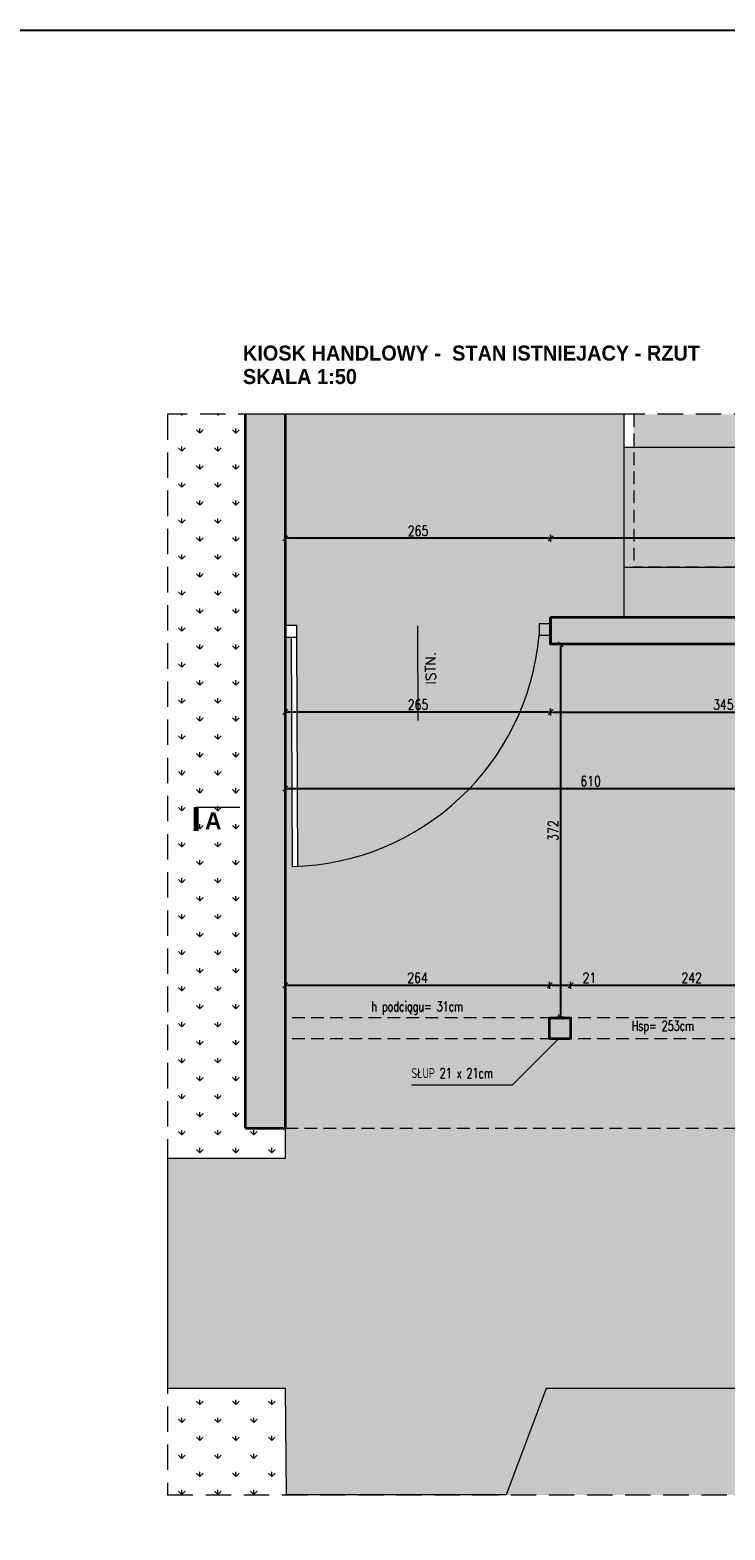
# Model space of a CAD drawing. Header units: millimetres. Extents: x 16698 to 93787, y -21104 to 39413.
# Tile 117 of 256: x 22353 to 23047, y 10328 to 11826. Entities that reach past the tile are written whole.
import ezdxf

# ---------------------------------------------------------------- set-up
doc = ezdxf.new("R2010")
doc.units = ezdxf.units.MM
doc.linetypes.add('HIDDEN', pattern=[9.525, 6.35, -3.175])
for name, color, linetype, lineweight in [('!MODUS_HATCH_ŚCIANA', 254, 'Continuous', 9), ('!MODUS_OPIS', 3, 'Continuous', 13), ('__MODUS_ŚCIANY', 2, 'Continuous', 35), ('_MODUS_NAW_ISTN.', 3, 'Continuous', 5), ('Drzwi', 1, 'Continuous', 15), ('Hatch', 4, 'Continuous', 5), ('Opis', 8, 'Continuous', 13), ('Trawa hatch 250', 83, 'Continuous', 9), ('Widok', 1, 'Continuous', 15), ('WYMIAROWANIE', 1, 'Continuous', 18)]:
    doc.layers.add(name, color=color, linetype=linetype, lineweight=lineweight)
doc.layers.add('ZAKRES OPRACOWANIA', color=7, linetype='HIDDEN', lineweight=20, true_color=0xff38ff)
doc.styles.add('ARCHETYP', font='romans.shx', dxfattribs={"height": 15})
doc.styles.add('STYLE10', font='arialbd.ttf')
doc.styles.add('TXT', font='simplex.shx', dxfattribs={"width": 0.8})
doc.dimstyles.new('DIM50', dxfattribs={"dimscale": 5, "dimtxt": 2, "dimasz": 0.5, "dimexe": 0, "dimexo": 0, "dimgap": 0.5, "dimtad": 1, "dimdec": 4, "dimrnd": 0.5, "dimdsep": 46, "dimtxsty": 'TXT', "dimblk1": 'TICK1', "dimblk2": 'TICK1', "dimsah": 1, "dimcen": 0, "dimse1": 1, "dimse2": 1, "dimclrd": 1, "dimclre": 7, "dimclrt": 9, "dimadec": 0, "dimazin": 0, "dimtfac": 1, "dimtdec": 4, "dimtmove": 2, "dimatfit": 3, "dimldrblk": 'TICK1', "dimfxl": 1, "dimtolj": 1, "dimarcsym": 0})

# ---------------------------------------------------------------- blocks, each defined once
blk = doc.blocks.new('TICK1')
at = {"color": 2}
blk.add_line((-1, -1), (1, 1), dxfattribs=at)
at = {"color": 0}
for p, q in [((0, 0), (-1, 0)), ((0, -1.4), (0, 1.4))]:
    blk.add_line(p, q, dxfattribs=at)
blk = doc.blocks.new('*D2')
at = {"layer": 'DEFPOINTS', "color": 0, "ltscale": 2, "transparency": 16777216}
for p in [(22872.9, 11318), (22872.9, 11239.2), (23637.9, 11239.2)]:
    blk.add_point(p, dxfattribs=at)
at = {"layer": 'WYMIAROWANIE', "color": 1, "lineweight": -2, "ltscale": 2, "transparency": 16777216}
blk.add_line((23635.4, 11318), (22875.4, 11318), dxfattribs=at)
at = {"layer": 'WYMIAROWANIE', "color": 1, "lineweight": -2, "ltscale": 2, "transparency": 16777216, "xscale": 2.5, "yscale": 2.5, "zscale": 2.5, "rotation": 180}
blk.add_blockref('TICK1', (22872.9, 11318), dxfattribs=at)
at = {"layer": 'WYMIAROWANIE', "color": 1, "lineweight": -2, "ltscale": 2, "transparency": 16777216, "xscale": 2.5, "yscale": 2.5, "zscale": 2.5}
blk.add_blockref('TICK1', (23637.9, 11318), dxfattribs=at)
at = {"layer": 'WYMIAROWANIE', "color": 9, "ltscale": 2, "transparency": 16777216, "insert": (23255.4, 11325.5), "char_height": 10, "attachment_point": 5, "style": 'TXT'}
blk.add_mtext('\\A1;765', dxfattribs=at)
blk = doc.blocks.new('*D3')
at = {"layer": 'DEFPOINTS', "color": 0, "ltscale": 2, "transparency": 16777216}
for p in [(22872.9, 11262.2), (22607.9, 11151.5), (22607.9, 11144.5)]:
    blk.add_point(p, dxfattribs=at)
at = {"layer": 'WYMIAROWANIE', "color": 1, "lineweight": -2, "ltscale": 2, "transparency": 16777216}
blk.add_line((22870.4, 11144.5), (22610.4, 11144.5), dxfattribs=at)
at = {"layer": 'WYMIAROWANIE', "color": 1, "lineweight": -2, "ltscale": 2, "transparency": 16777216, "xscale": 2.5, "yscale": 2.5, "zscale": 2.5, "rotation": 180}
blk.add_blockref('TICK1', (22607.9, 11144.5), dxfattribs=at)
at = {"layer": 'WYMIAROWANIE', "color": 1, "lineweight": -2, "ltscale": 2, "transparency": 16777216, "xscale": 2.5, "yscale": 2.5, "zscale": 2.5}
blk.add_blockref('TICK1', (22872.9, 11144.5), dxfattribs=at)
at = {"layer": 'WYMIAROWANIE', "color": 9, "ltscale": 2, "transparency": 16777216, "insert": (22740.4, 11152), "char_height": 10, "attachment_point": 5, "style": 'TXT'}
blk.add_mtext('\\A1;265', dxfattribs=at)
blk = doc.blocks.new('*D12')
at = {"layer": 'DEFPOINTS', "color": 0, "ltscale": 2, "transparency": 16777216}
for p in [(22871.9, 10871.8), (22607.9, 10839.2), (22871.9, 10839.2)]:
    blk.add_point(p, dxfattribs=at)
at = {"layer": 'WYMIAROWANIE', "color": 1, "lineweight": -2, "ltscale": 2, "transparency": 16777216}
blk.add_line((22610.4, 10871.8), (22869.4, 10871.8), dxfattribs=at)
at = {"layer": 'WYMIAROWANIE', "color": 1, "lineweight": -2, "ltscale": 2, "transparency": 16777216, "xscale": 2.5, "yscale": 2.5, "zscale": 2.5, "rotation": 180}
blk.add_blockref('TICK1', (22607.9, 10871.8), dxfattribs=at)
at = {"layer": 'WYMIAROWANIE', "color": 1, "lineweight": -2, "ltscale": 2, "transparency": 16777216, "xscale": 2.5, "yscale": 2.5, "zscale": 2.5}
blk.add_blockref('TICK1', (22871.9, 10871.8), dxfattribs=at)
at = {"layer": 'WYMIAROWANIE', "color": 9, "ltscale": 2, "transparency": 16777216, "insert": (22739.9, 10879.3), "char_height": 10, "attachment_point": 5, "style": 'TXT'}
blk.add_mtext('\\A1;264', dxfattribs=at)
blk = doc.blocks.new('*D13')
at = {"layer": 'DEFPOINTS', "color": 0, "ltscale": 2, "transparency": 16777216}
for p in [(22892.9, 10871.8), (22871.9, 10839.2), (22892.9, 10839.2)]:
    blk.add_point(p, dxfattribs=at)
at = {"layer": 'WYMIAROWANIE', "color": 1, "lineweight": -2, "ltscale": 2, "transparency": 16777216}
blk.add_line((22874.4, 10871.8), (22890.4, 10871.8), dxfattribs=at)
at = {"layer": 'WYMIAROWANIE', "color": 1, "lineweight": -2, "ltscale": 2, "transparency": 16777216, "xscale": 2.5, "yscale": 2.5, "zscale": 2.5, "rotation": 180}
blk.add_blockref('TICK1', (22871.9, 10871.8), dxfattribs=at)
at = {"layer": 'WYMIAROWANIE', "color": 1, "lineweight": -2, "ltscale": 2, "transparency": 16777216, "xscale": 2.5, "yscale": 2.5, "zscale": 2.5}
blk.add_blockref('TICK1', (22892.9, 10871.8), dxfattribs=at)
at = {"layer": 'WYMIAROWANIE', "color": 9, "ltscale": 2, "transparency": 16777216, "insert": (22911.7, 10879.3), "char_height": 10, "attachment_point": 5, "style": 'TXT'}
blk.add_mtext('\\A1;21', dxfattribs=at)
blk = doc.blocks.new('*D14')
at = {"layer": 'DEFPOINTS', "color": 0, "ltscale": 2, "transparency": 16777216}
for p in [(23134.9, 10924.7), (23134.9, 10871.8), (22892.9, 10839.2)]:
    blk.add_point(p, dxfattribs=at)
at = {"layer": 'WYMIAROWANIE', "color": 1, "lineweight": -2, "ltscale": 2, "transparency": 16777216}
blk.add_line((22895.4, 10871.8), (23132.4, 10871.8), dxfattribs=at)
at = {"layer": 'WYMIAROWANIE', "color": 1, "lineweight": -2, "ltscale": 2, "transparency": 16777216, "xscale": 2.5, "yscale": 2.5, "zscale": 2.5, "rotation": 180}
blk.add_blockref('TICK1', (22892.9, 10871.8), dxfattribs=at)
at = {"layer": 'WYMIAROWANIE', "color": 1, "lineweight": -2, "ltscale": 2, "transparency": 16777216, "xscale": 2.5, "yscale": 2.5, "zscale": 2.5}
blk.add_blockref('TICK1', (23134.9, 10871.8), dxfattribs=at)
at = {"layer": 'WYMIAROWANIE', "color": 9, "ltscale": 2, "transparency": 16777216, "insert": (23013.9, 10879.3), "char_height": 10, "attachment_point": 5, "style": 'TXT'}
blk.add_mtext('\\A1;242', dxfattribs=at)
blk = doc.blocks.new('*D15')
at = {"layer": 'DEFPOINTS', "color": 0, "ltscale": 2, "transparency": 16777216}
for p in [(23217.9, 11184.8), (22607.9, 11068), (22607.9, 11029.3)]:
    blk.add_point(p, dxfattribs=at)
at = {"layer": 'WYMIAROWANIE', "color": 1, "lineweight": -2, "ltscale": 2, "transparency": 16777216}
blk.add_line((23215.4, 11068), (22610.4, 11068), dxfattribs=at)
at = {"layer": 'WYMIAROWANIE', "color": 1, "lineweight": -2, "ltscale": 2, "transparency": 16777216, "xscale": 2.5, "yscale": 2.5, "zscale": 2.5, "rotation": 180}
blk.add_blockref('TICK1', (22607.9, 11068), dxfattribs=at)
at = {"layer": 'WYMIAROWANIE', "color": 1, "lineweight": -2, "ltscale": 2, "transparency": 16777216, "xscale": 2.5, "yscale": 2.5, "zscale": 2.5}
blk.add_blockref('TICK1', (23217.9, 11068), dxfattribs=at)
at = {"layer": 'WYMIAROWANIE', "color": 9, "ltscale": 2, "transparency": 16777216, "insert": (22912.9, 11075.5), "char_height": 10, "attachment_point": 5, "style": 'TXT'}
blk.add_mtext('\\A1;610', dxfattribs=at)
blk = doc.blocks.new('*D22')
at = {"layer": 'DEFPOINTS', "color": 0, "ltscale": 2, "transparency": 16777216}
for p in [(22883, 11212.2), (22892.9, 11212.2), (22892.9, 10840.2)]:
    blk.add_point(p, dxfattribs=at)
at = {"layer": 'WYMIAROWANIE', "color": 1, "lineweight": -2, "ltscale": 2, "transparency": 16777216}
blk.add_line((22883, 10842.7), (22883, 11209.7), dxfattribs=at)
at = {"layer": 'WYMIAROWANIE', "color": 1, "lineweight": -2, "ltscale": 2, "transparency": 16777216, "xscale": 2.5, "yscale": 2.5, "zscale": 2.5}
for p, rotation in [((22883, 11212.2), 90), ((22883, 10840.2), 270)]:
    blk.add_blockref('TICK1', p, dxfattribs=dict(at, rotation=rotation))
at = {"layer": 'WYMIAROWANIE', "color": 9, "ltscale": 2, "transparency": 16777216, "insert": (22875.5, 11026.2), "char_height": 10, "attachment_point": 5, "rotation": 90, "style": 'TXT'}
blk.add_mtext('\\A1;372', dxfattribs=at)
blk = doc.blocks.new('*D24')
at = {"layer": 'DEFPOINTS', "color": 0, "transparency": 16777216}
for p in [(22872.9, 11235.2), (23217.9, 11235.2), (23217.9, 11144.5)]:
    blk.add_point(p, dxfattribs=at)
at = {"layer": 'WYMIAROWANIE', "color": 1, "lineweight": -2, "transparency": 16777216}
blk.add_line((22875.4, 11144.5), (23215.4, 11144.5), dxfattribs=at)
at = {"layer": 'WYMIAROWANIE', "color": 1, "lineweight": -2, "transparency": 16777216, "xscale": 2.5, "yscale": 2.5, "zscale": 2.5, "rotation": 180}
blk.add_blockref('TICK1', (22872.9, 11144.5), dxfattribs=at)
at = {"layer": 'WYMIAROWANIE', "color": 1, "lineweight": -2, "transparency": 16777216, "xscale": 2.5, "yscale": 2.5, "zscale": 2.5}
blk.add_blockref('TICK1', (23217.9, 11144.5), dxfattribs=at)
at = {"layer": 'WYMIAROWANIE', "color": 9, "transparency": 16777216, "insert": (23045.4, 11152), "char_height": 10, "attachment_point": 5, "style": 'TXT'}
blk.add_mtext('\\A1;345', dxfattribs=at)
blk = doc.blocks.new('*D26')
at = {"layer": 'DEFPOINTS', "color": 0, "transparency": 16777216}
for p in [(22607.9, 11318), (22607.9, 11239.2), (22872.9, 11239.2)]:
    blk.add_point(p, dxfattribs=at)
at = {"layer": 'WYMIAROWANIE', "color": 1, "lineweight": -2, "transparency": 16777216}
blk.add_line((22870.4, 11318), (22610.4, 11318), dxfattribs=at)
at = {"layer": 'WYMIAROWANIE', "color": 1, "lineweight": -2, "transparency": 16777216, "xscale": 2.5, "yscale": 2.5, "zscale": 2.5, "rotation": 180}
blk.add_blockref('TICK1', (22607.9, 11318), dxfattribs=at)
at = {"layer": 'WYMIAROWANIE', "color": 1, "lineweight": -2, "transparency": 16777216, "xscale": 2.5, "yscale": 2.5, "zscale": 2.5}
blk.add_blockref('TICK1', (22872.9, 11318), dxfattribs=at)
at = {"layer": 'WYMIAROWANIE', "color": 9, "transparency": 16777216, "insert": (22740.4, 11325.5), "char_height": 10, "attachment_point": 5, "style": 'TXT'}
blk.add_mtext('\\A1;265', dxfattribs=at)

msp = doc.modelspace()

# ---------------------------------------------------------------- hatches: boundary and pattern name
at = {"layer": '!MODUS_HATCH_ŚCIANA', "ltscale": 2}
h = msp.add_hatch(color=256, dxfattribs=at)
h.dxf.hatch_style = 1
h.paths.add_polyline_path([(23247.90184, 10939.17611), (23217.90184, 10939.17611), (23217.90184, 10924.66309), (23217.90184, 10818.17611), (23247.90184, 10818.17611)])
h.paths.add_polyline_path([(23217.90184, 11239.17611), (22872.90184, 11239.17611), (22872.90184, 11231.47317), (22872.94782, 11221.29079), (22872.90184, 11221.29058), (22872.90184, 11212.17611), (23217.90184, 11212.17611)])
h.paths.add_polyline_path([(23247.90184, 11209.17611), (23607.90184, 11209.17611), (23607.90184, 11084.17611), (23639.40184, 11084.17611), (23639.40184, 11239.17611), (23217.90184, 11239.17611), (23217.90184, 11027.17611), (23247.90184, 11027.17611)])
h.paths.add_polyline_path([(23639.31267, 10846.17611), (23535.90184, 10846.17611), (23535.90184, 10818.17611), (23639.40183, 10818.18089)])
h.paths.add_polyline_path([(22607.90184, 11441.83077), (22567.90184, 11441.83077), (22567.90184, 10729.17611), (22607.90184, 10729.17611)])
h = msp.add_hatch(color=256, dxfattribs=at)
h.dxf.hatch_style = 1
h.paths.add_polyline_path([(22892.90184, 10839.17611), (22871.90184, 10839.17611), (22871.90184, 10818.17611), (22892.90184, 10818.17611)])
at = {"layer": 'Hatch', "ltscale": 2, "transparency": 33554559}
h = msp.add_hatch(dxfattribs=at)
h.set_pattern_fill('AR-CONC', color=4, scale=0.1)
h.set_pattern_definition([(50, (0, 172.989), (18.218467, -1.5939086), [1.905, -20.955]), (355, (0, 172.989), (-3.524342, 19.105685), [1.524, -16.764058]), (100.451445, (1.518, 172.856), (14.694125, 17.511775), [1.619001, -17.809024]), (46.1842, (0, 178.07), (27.107904, -4.204233), [2.8575, -31.4325]), (96.63556, (2.26, 177.72), (23.740413, 24.742612), [2.428502, -26.71356]), (351.18415, (0, 178.07), (23.740413, 24.742612), [2.285997, -25.145973]), (21, (2.54, 176.799), (15.161439, -10.22652), [1.905, -20.955]), (326, (2.54, 176.799), (6.180203, 18.418797), [1.524, -16.764]), (71.451445, (3.803, 175.947), (21.341642, 8.192277), [1.619001, -17.808994]), (37.5, (0, 172.989), (0.3088603, 8.4555039), [0, -16.5608, 0, -17.018, 0, -16.8275]), (7.5, (0, 172.989), (6.6819663, 10.0180575), [0, -9.7028, 0, -16.1798, 0, -6.4135]), (327.5, (-5.664, 172.989), (13.5590595, -0.5728744), [0, -6.35, 0, -19.812, 0, -26.289]), (317.5, (-8.204, 172.989), (14.812918, 2.542649), [0, -8.255, 0, -13.1572, 0, -18.669])])
h.paths.add_polyline_path([(23182.90184, 10784.44135), (23182.90184, 10918.32824), (23217.90184, 10918.32824), (23217.90184, 10924.66309), (23134.90184, 10924.66309), (23134.90184, 11047.66309), (23217.90184, 11047.66309), (23217.90184, 11212.17611), (22872.90184, 11212.17611), (22872.90184, 11239.17611), (22945.90184, 11239.17611), (22945.90184, 11289.17611), (23639.40184, 11289.17611), (23639.40184, 11094.17611), (23671.2048, 11094.17611), (23670.94642, 10774.92508)], flags=16)
h.paths.add_polyline_path([(22892.90184, 10819.17611), (22871.90184, 10819.17611), (22871.90184, 10840.17611), (22892.90184, 10840.17611)], flags=16)
h.paths.add_polyline_path([(22945.90184, 11441.83077), (22607.90184, 11441.83077), (22607.90184, 11230.82494), (22619.3207, 11230.87649), (22619.37224, 11219.46171), (22620.4527, 10990.77677), (22614.95502, 10990.27323), (22613.8723, 11219.43687), (22607.8777, 11219.40981), (22607.90184, 10699.17611), (22490.301, 10699.17611), (22490.301, 10469.17611), (22607.90184, 10469.17611), (22608.87009, 10362.89543), (22828.62954, 10362.89543), (22868.55493, 10469.17611), (23797.90184, 10469.17611), (23797.90184, 11289.17611), (23921.51832, 11301.15901), (23921.51832, 11421.15901), (23797.90184, 11409.17611), (22945.90184, 11409.17611)])
at = {"layer": 'Trawa hatch 250', "ltscale": 2}
h = msp.add_hatch(dxfattribs=at)
h.set_pattern_fill('GRASS', color=4)
h.paths.add_polyline_path([(22567.90184, 11441.83077), (22490.17893, 11441.83077), (22490.17893, 10699.17611), (22607.90184, 10699.17611), (22607.90184, 10729.17611), (22567.90184, 10729.17611)])
h.paths.add_polyline_path([(22517.98521, 11015.99702), (22508.96827, 11049.64873), (22517.98521, 11049.64873)], flags=16)
h.paths.add_polyline_path([(22536.75324, 11078.10611), (22531.27351, 11078.10611), (22531.27351, 11049.30611), (22536.75324, 11049.30611)], flags=16)
h = msp.add_hatch(dxfattribs=at)
h.set_pattern_fill('GRASS', color=256, scale=0.5)
h.paths.add_polyline_path([(23637.90184, 11289.17611), (22945.90184, 11289.17611), (22945.90184, 11239.17611), (23217.90184, 11239.17611), (23637.90184, 11239.17611)], flags=17)
h.paths.add_polyline_path([(23919.60984, 11300.97401), (23797.90184, 11289.17611), (23797.90184, 11239.17611), (23797.90184, 10469.17611), (22868.55493, 10469.17611), (22828.62954, 10362.89543), (23919.60984, 10362.89543)])
h.paths.add_polyline_path([(23919.60984, 11441.83077), (22955.90184, 11441.83077), (22955.90184, 11409.17611), (23797.90184, 11409.17611), (23919.60984, 11420.97401)])
h.paths.add_polyline_path([(23535.27579, 11253.58088), (23535.27579, 11274.77135), (23520.27579, 11274.77135), (23520.27579, 11253.58088)], flags=16)
h = msp.add_hatch(dxfattribs=at)
h.set_pattern_fill('GRASS', color=4)
h.paths.add_polyline_path([(22607.90184, 10469.17611), (22490.17893, 10469.17611), (22490.17893, 10362.89543), (22608.87009, 10362.89543)])

# ---------------------------------------------------------------- linework, layer by layer
at = {"layer": '!MODUS_OPIS', "const_width": 5}
msp.add_lwpolyline([(22518.71621, 11049.64873), (22518.71621, 11025.87071)], dxfattribs=at)
at = {"layer": '!MODUS_OPIS'}
msp.add_lwpolyline([(22518.71621, 11049.64873), (22562.46621, 11049.64873)], dxfattribs=at)
at = {"layer": '__MODUS_ŚCIANY'}
for points in [[(22567.90184, 10729.17611), (22607.90184, 10729.17611), (22607.90184, 11441.83077)], [(22567.90184, 10729.17611), (22567.90184, 11441.83077)], [(22872.90184, 11239.17611), (22872.90184, 11212.17611)]]:
    msp.add_lwpolyline(points, dxfattribs=at)
for points in [[(22872.90184, 11239.17611), (23217.90184, 11239.17611), (23217.90184, 11212.17611), (22872.90184, 11212.17611)], [(22892.90184, 10818.17611), (22871.90184, 10818.17611), (22871.90184, 10839.17611), (22892.90184, 10839.17611), (22892.90184, 10818.17611)]]:
    msp.add_lwpolyline(points, close=True, dxfattribs=at)
at = {"layer": '_MODUS_NAW_ISTN.', "color": 4, "ltscale": 2}
for points in [[(22945.90184, 11441.83077), (22945.90184, 11409.17611), (23797.90184, 11409.17611), (23919.60984, 11421.15901), (23919.60984, 11301.15901), (23797.90184, 11289.17611), (23797.90184, 10469.17611), (22868.55493, 10469.17611), (22828.62954, 10362.89543), (22608.87009, 10362.89543), (22607.90184, 10469.17611), (22490.301, 10469.17611), (22490.301, 10699.17611), (22607.90184, 10699.17611), (22607.90184, 10699.17611), (22607.90184, 11239.17611), (22607.90184, 11441.83077)], [(22945.90184, 11441.83077), (22567.90184, 11441.83077)]]:
    msp.add_lwpolyline(points, dxfattribs=at)
at = {"layer": 'DEFPOINTS', "ltscale": 2}
msp.add_lwpolyline([(21875.11487, 11825.55027), (27619.20481, 11825.55027), (27619.20481, 9526.61475), (21875.11487, 9526.61475)], close=True, dxfattribs=at)
at = {"layer": 'Drzwi', "transparency": 33554687}
for points in [[(22607.95338, 11219.41015), (22619.37224, 11219.46171), (22619.3207, 11230.87649), (22607.90184, 11230.82494)], [(22861.52896, 11221.23923), (22872.94782, 11221.29079), (22872.89628, 11232.70557), (22861.47742, 11232.65401)]]:
    msp.add_lwpolyline(points, close=True, dxfattribs=at)
at = {"layer": 'Drzwi'}
for points in [[(22614.95473, 10990.33418), (22613.8723, 11219.43687)], [(22620.45467, 10990.36016), (22619.37224, 11219.46171)], [(22740.01582, 11230.65749), (22740.21475, 11136.01702)]]:
    msp.add_lwpolyline(points, dxfattribs=at)
msp.add_arc((22608.95902, 11243.77573), 253.5734, 271.35494337, 354.90107309, dxfattribs=at)
at = {"layer": 'Opis'}
for points in [[(22881.62385, 10819.17611), (22834.72279, 10772.27505)], [(22733.83927, 10772.27505), (22834.72279, 10772.27505)]]:
    msp.add_lwpolyline(points, dxfattribs=at)
at = {"layer": 'Widok'}
for points in [[(22945.90184, 11441.83077), (22945.90184, 11239.17611)], [(22945.90184, 11289.17611), (23639.40184, 11289.17611), (23639.40184, 11239.17611)]]:
    msp.add_lwpolyline(points, dxfattribs=at)
at = {"layer": 'Widok', "linetype": 'HIDDEN', "ltscale": 2}
for points in [[(22955.90184, 11441.83077), (22955.90184, 11289.17611)], [(22607.90184, 10729.17611), (23637.90184, 10729.17611), (23687.90184, 10729.17611), (23687.90184, 11239.17611), (23687.90184, 11289.17611), (22955.90184, 11289.17611)], [(23217.90184, 10839.17611), (22607.90184, 10839.17611)], [(23217.90518, 10818.17613), (22607.90184, 10818.17611)]]:
    msp.add_lwpolyline(points, dxfattribs=at)
at = {"layer": 'ZAKRES OPRACOWANIA', "color": 6, "ltscale": 4}
msp.add_lwpolyline([(22490.17893, 10362.89543), (23919.60984, 10362.89543), (23919.60984, 11441.83077), (22490.17893, 11441.83077)], close=True, dxfattribs=at)

# ---------------------------------------------------------------- texts
at = {"layer": '!MODUS_OPIS', "style": 'STYLE10', "width": 0.95}
msp.add_text('A', height=17, rotation=359.99998992, dxfattribs=at).set_placement((22527.61828, 11027.53922))
at = {"layer": 'Drzwi', "color": 8, "style": 'ARCHETYP'}
msp.add_text('ISTN.', height=10, rotation=90.31815678, dxfattribs=at).set_placement((22758.12043, 11172.19271))
at = {"layer": 'Opis', "ltscale": 0.7, "style": 'STYLE10', "width": 0.95}
for s, p in [('KIOSK HANDLOWY -  STAN ISTNIEJACY - RZUT', (22565.4633, 11495.46715)), ('SKALA 1:50', (22565.4633, 11472.05112))]:
    msp.add_text(s, height=15, rotation=359.99998992, dxfattribs=at).set_placement(p)
at = {"layer": 'Opis', "style": 'ARCHETYP', "width": 0.7}
for s, rotation, p in [('h podciągu= 31cm', 0.00000004, (22693.8903, 10845.68005)), ('Hsp= 253cm', 0.00000004, (22953.81964, 10826.32501)), ('SŁUP 21 x 21cm', 359.99999996, (22733.83927, 10778.97588))]:
    msp.add_text(s, height=10, rotation=rotation, dxfattribs=at).set_placement(p)

# ---------------------------------------------------------------- dimensions: what is measured, and where the dimension line sits
at = {"layer": 'WYMIAROWANIE'}
for base, p1, p2, picture, middle in [((22607.90184, 11318.01253), (22872.90184, 11239.17611), (22607.90184, 11239.17611), '*D26', (22740.40184, 11325.51253)), ((23217.90184, 11144.459), (22872.90184, 11235.21288), (23217.90184, 11235.21288), '*D24', (23045.40184, 11151.959))]:
    dim = msp.add_linear_dim(base=base, p1=p1, p2=p2, dimstyle='DIM50', dxfattribs=at)
    dim.commit()
    dim.dimension.update_dxf_attribs({"geometry": picture, "text_midpoint": middle})
at = {"layer": 'WYMIAROWANIE', "ltscale": 2}
for base, p1, p2, picture, middle in [((22872.90184, 11318.01253), (23637.90184, 11239.17611), (22872.90184, 11239.17611), '*D2', (23255.40184, 11325.51253)), ((22607.90184, 11144.459), (22872.90184, 11262.21288), (22607.90184, 11151.459), '*D3', (22740.40184, 11151.959)), ((22607.90184, 11068.01352), (23217.90184, 11184.82422), (22607.90184, 11029.31056), '*D15', (22912.90184, 11075.51352)), ((23134.90184, 10871.83363), (22892.90184, 10839.17611), (23134.90184, 10924.66309), '*D14', (23013.90184, 10879.33363)), ((22871.90184, 10871.83363), (22607.90184, 10839.17611), (22871.90184, 10839.17611), '*D12', (22739.90184, 10879.33363))]:
    dim = msp.add_linear_dim(base=base, p1=p1, p2=p2, dimstyle='DIM50', dxfattribs=at)
    dim.commit()
    dim.dimension.update_dxf_attribs({"geometry": picture, "text_midpoint": middle})
dim = msp.add_linear_dim(base=(22882.95513, 11212.17611), p1=(22892.90184, 10840.17611), p2=(22892.90184, 11212.17611), angle=90, dimstyle='DIM50', dxfattribs=at)
dim.commit()
dim.dimension.update_dxf_attribs({"geometry": '*D22', "text_midpoint": (22875.45513, 11026.17611)})
dim = msp.add_linear_dim(base=(22892.90184, 10871.83363), p1=(22871.90184, 10839.17611), p2=(22892.90184, 10839.17611), dimstyle='DIM50', dxfattribs=at)
dim.commit()
dim.dimension.update_dxf_attribs({"geometry": '*D13', "text_midpoint": (22911.74385, 10879.33363), "dimtype": 160})

doc.saveas('drawing.dxf')
